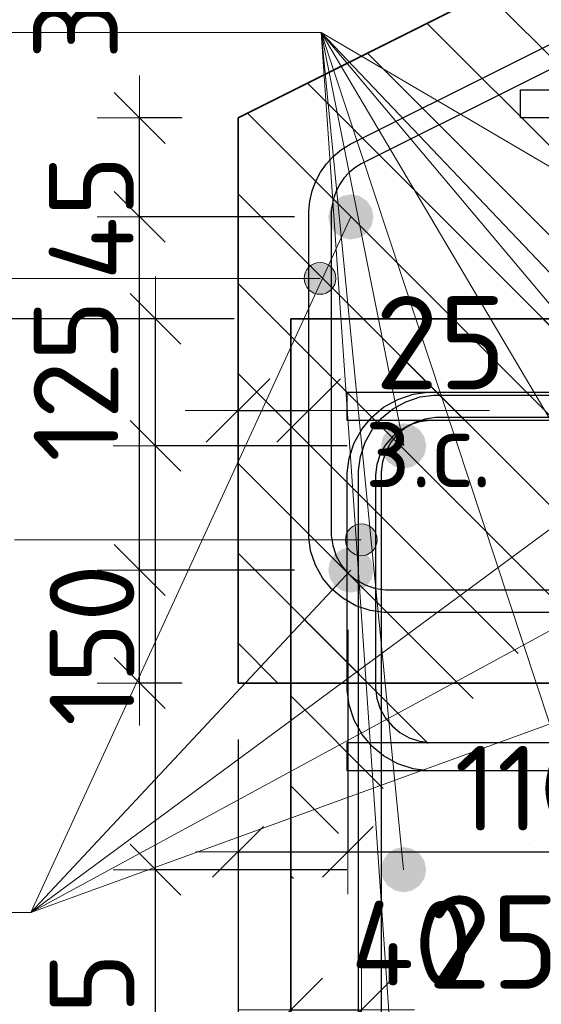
# Model space of a CAD drawing. Header units: metres. Extents: x -38 to 93, y -15 to 21.
# Tile 88 of 194: x 72.023 to 72.207, y 2.071 to 2.42. Entities that reach past the tile are written whole.
import ezdxf

# ---------------------------------------------------------------- set-up
doc = ezdxf.new("R2010")
doc.units = ezdxf.units.M
doc.header["$PDMODE"] = 65
for name, color, linetype, lineweight in [('XR$3$Арм. стержнями верхней зоны', 180, 'Continuous', 35), ('XR$3$Арм. стержнями нижней зоны', 180, 'Continuous', 35), ('XR$3$Арм.стержн. Арматура края', 96, 'Continuous', 35), ('XR$3$Арм.стержн. Хомут', 240, 'Continuous', 35), ('XR$3$Арм.стержн.горизонт. 1', 180, 'Continuous', 35), ('XR$3$Размерная линия (1)', 7, 'Continuous', 13), ('XR$3$Размерная линия_ общее', 7, 'Continuous', 13), ('XR$5$Арм. стержнями нижней зоны', 180, 'Continuous', 35), ('XR$5$Арм.стержн. Арматура края', 96, 'Continuous', 35), ('XR$5$Арм.стержн.горизонт. 1', 180, 'Continuous', 35), ('XR$5$Размерная линия (1)', 7, 'Continuous', 13), ('XR$5$Размерная линия_ общее', 7, 'Continuous', 13)]:
    doc.layers.add(name, color=color, linetype=linetype, lineweight=lineweight)
doc.styles.add('ISOCPEUR', font='txt')
doc.dimstyles.new('DIMSTYLE_10', dxfattribs={"dimtxt": 0.033, "dimasz": 0.0375, "dimexe": 0, "dimexo": 0, "dimgap": 0.0165, "dimtad": 2, "dimdec": 0, "dimlfac": 1000, "dimrnd": 1, "dimzin": 12, "dimdsep": 46, "dimtxsty": 'ISOCPEUR', "dimblk1": 'ALL_ML_STRICH', "dimblk2": 'ALL_ML_STRICH', "dimsah": 1, "dimcen": 0, "dimclrd": 7, "dimclre": 256, "dimclrt": 7, "dimadec": 0, "dimazin": 0, "dimtfac": 1, "dimtdec": 0, "dimtix": 1, "dimtmove": 2, "dimatfit": 3, "dimfxl": 0, "dimtvp": 1.2, "dimtzin": 0, "dimlwd": 0, "dimlwe": -3, "dimarcsym": 0})
doc.dimstyles.new('DIMSTYLE_18', dxfattribs={"dimtxt": 0.03, "dimasz": 0.03, "dimexe": 0, "dimexo": 0, "dimgap": 0.015, "dimtad": 2, "dimdec": 0, "dimlfac": 1000, "dimrnd": 5, "dimzin": 12, "dimdsep": 46, "dimtxsty": 'ISOCPEUR', "dimblk1": 'ALL_ML_STRICH', "dimblk2": 'ALL_ML_STRICH', "dimsah": 1, "dimcen": 0, "dimclrd": 7, "dimclre": 256, "dimclrt": 7, "dimadec": 0, "dimazin": 0, "dimtfac": 1, "dimtdec": 0, "dimtix": 1, "dimtmove": 2, "dimatfit": 3, "dimfxl": 0, "dimtvp": 1.2, "dimtzin": 0, "dimlwd": 0, "dimlwe": -3, "dimarcsym": 0})
doc.dimstyles.new('DIMSTYLE_19', dxfattribs={"dimtxt": 0.03, "dimasz": 0.03, "dimexe": 0, "dimexo": 0, "dimgap": 0.015, "dimtad": 2, "dimdec": 0, "dimlfac": 1000, "dimrnd": 5, "dimzin": 12, "dimdsep": 46, "dimtxsty": 'ISOCPEUR', "dimblk1": 'ALL_ML_STRICH', "dimblk2": 'ALL_ML_STRICH', "dimsah": 1, "dimcen": 0, "dimclrd": 7, "dimclre": 256, "dimclrt": 7, "dimadec": 0, "dimazin": 0, "dimtfac": 1, "dimtdec": 0, "dimtix": 1, "dimtmove": 2, "dimatfit": 3, "dimfxl": 0, "dimtzin": 0, "dimlwd": 0, "dimlwe": -3, "dimarcsym": 0})
doc.dimstyles.new('DIMSTYLE_26', dxfattribs={"dimtxt": 0.03, "dimasz": 0.03, "dimexe": 0, "dimexo": 0, "dimgap": 0.015, "dimtad": 0, "dimdec": 0, "dimlfac": 1000, "dimrnd": 5, "dimzin": 12, "dimdsep": 46, "dimtxsty": 'ISOCPEUR', "dimblk1": 'ALL_ML_STRICH', "dimblk2": 'ALL_ML_STRICH', "dimsah": 1, "dimcen": 0, "dimclrd": 7, "dimclre": 256, "dimclrt": 7, "dimadec": 0, "dimazin": 0, "dimtfac": 1, "dimtdec": 0, "dimtix": 1, "dimtmove": 2, "dimatfit": 3, "dimfxl": 0, "dimtvp": 1.2, "dimtzin": 0, "dimlwd": 0, "dimlwe": -3, "dimarcsym": 0})
pattern_1 = [(135, (0, 0), (-0.031819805, -0.031819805), [0.4, -0.05, 0, -0.05]), (135, (-0.01591, -0.01591), (-0.031819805, -0.031819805), [0.8, -0.1, 0.1, -0.1])]

# ---------------------------------------------------------------- blocks, each defined once
blk = doc.blocks.new('ALL_ML_STRICH')
at = {"color": 0, "linetype": 'ByBlock', "lineweight": -2}
for p, q in [((0, -0.5), (0, 0.5)), ((-0.3, -0.3), (0.3, 0.3)), ((-1, 0), (0.5, 0))]:
    blk.add_line(p, q, dxfattribs=at)
blk = doc.blocks.new('*D340')
at = {"layer": 'DEFPOINTS', "color": 7, "linetype": 'Continuous', "lineweight": 13, "transparency": 33554687}
for p in [(72.11861, 2.31411), (71.98386, 1.95411), (72.11861, 1.95411)]:
    blk.add_point(p, dxfattribs=at)
at = {"layer": 'XR$3$Размерная линия (1)', "color": 9, "linetype": 'Continuous', "lineweight": -2, "true_color": 0xc7c7c7, "transparency": 33554687}
for p, q in [((72.09861, 2.31411), (71.98386, 2.31411)), ((72.09861, 1.95411), (71.98386, 1.95411))]:
    blk.add_line(p, q, dxfattribs=at)
at = {"layer": 'XR$3$Размерная линия (1)', "color": 7, "linetype": 'Continuous', "lineweight": -2, "transparency": 33554687}
blk.add_line((71.98386, 1.95411), (71.98386, 2.31411), dxfattribs=at)
at = {"layer": 'XR$3$Размерная линия (1)', "color": 7, "linetype": 'Continuous', "lineweight": 13, "transparency": 33554687, "xscale": 0.03, "yscale": 0.03, "zscale": 0.03}
for p, rotation in [((71.98386, 2.31411), 90), ((71.98386, 1.95411), 270)]:
    blk.add_blockref('ALL_ML_STRICH', p, dxfattribs=dict(at, rotation=rotation))
at = {"layer": 'XR$3$Размерная линия (1)', "color": 7, "linetype": 'Continuous', "lineweight": 13, "transparency": 33554687, "insert": (71.96136, 2.13561), "char_height": 0.03, "width": 0.09, "attachment_point": 5, "rotation": 90, "style": 'ISOCPEUR'}
blk.add_mtext('\\A1;{360}', dxfattribs=at)
blk = doc.blocks.new('*D341')
at = {"layer": 'DEFPOINTS', "color": 7, "linetype": 'Continuous', "lineweight": 13, "transparency": 33554687}
for p in [(72.11868, 2.0695), (72.11868, 2.03451), (72.14368, 2.02951)]:
    blk.add_point(p, dxfattribs=at)
at = {"layer": 'XR$3$Размерная линия_ общее', "color": 253, "linetype": 'Continuous', "lineweight": -2, "true_color": 0xa0a0a0, "transparency": 33554687}
for p, q in [((72.11868, 2.05451), (72.11868, 2.0695)), ((72.14368, 2.04951), (72.14368, 2.0695))]:
    blk.add_line(p, q, dxfattribs=at)
at = {"layer": 'XR$3$Размерная линия_ общее', "color": 7, "linetype": 'Continuous', "lineweight": -2, "transparency": 33554687}
blk.add_line((72.11868, 2.0695), (72.14368, 2.0695), dxfattribs=at)
at = {"layer": 'XR$3$Размерная линия_ общее', "color": 7, "linetype": 'Continuous', "lineweight": 13, "transparency": 33554687, "xscale": 0.0375, "yscale": 0.0375, "zscale": 0.0375, "rotation": 180}
blk.add_blockref('ALL_ML_STRICH', (72.11868, 2.0695), dxfattribs=at)
at = {"layer": 'XR$3$Размерная линия_ общее', "color": 7, "linetype": 'Continuous', "lineweight": 13, "transparency": 33554687, "xscale": 0.0375, "yscale": 0.0375, "zscale": 0.0375}
blk.add_blockref('ALL_ML_STRICH', (72.14368, 2.0695), dxfattribs=at)
at = {"layer": 'XR$3$Размерная линия_ общее', "color": 7, "linetype": 'Continuous', "lineweight": 13, "transparency": 33554687, "insert": (72.19041, 2.0935), "char_height": 0.033, "width": 0.066, "attachment_point": 5, "style": 'ISOCPEUR'}
blk.add_mtext('\\A1;{25}', dxfattribs=at)
at = {"layer": 'XR$3$Размерная линия_ общее', "color": 7, "linetype": 'Continuous', "lineweight": 13, "transparency": 33554687, "insert": (72.16346, 2.06929), "char_height": 0.027, "width": 0.00135, "attachment_point": 1, "line_spacing_factor": 0.60241, "style": 'ISOCPEUR'}
blk.add_mtext('з.с.', dxfattribs=at)
blk = doc.blocks.new('*D374')
at = {"layer": 'DEFPOINTS', "color": 7, "linetype": 'Continuous', "lineweight": 13, "transparency": 33554687}
for p in [(72.15853, 2.11911), (72.07081, 1.99411), (72.15853, 1.99411)]:
    blk.add_point(p, dxfattribs=at)
at = {"layer": 'XR$3$Размерная линия (1)', "color": 9, "linetype": 'Continuous', "lineweight": -2, "true_color": 0xc7c7c7, "transparency": 33554687}
for p, q in [((72.13853, 2.11911), (72.07081, 2.11911)), ((72.13853, 1.99411), (72.07081, 1.99411))]:
    blk.add_line(p, q, dxfattribs=at)
at = {"layer": 'XR$3$Размерная линия (1)', "color": 7, "linetype": 'Continuous', "lineweight": -2, "transparency": 33554687}
blk.add_line((72.07081, 1.99411), (72.07081, 2.11911), dxfattribs=at)
at = {"layer": 'XR$3$Размерная линия (1)', "color": 7, "linetype": 'Continuous', "lineweight": 13, "transparency": 33554687, "xscale": 0.03, "yscale": 0.03, "zscale": 0.03}
for p, rotation in [((72.07081, 2.11911), 90), ((72.07081, 1.99411), 270)]:
    blk.add_blockref('ALL_ML_STRICH', p, dxfattribs=dict(at, rotation=rotation))
at = {"layer": 'XR$3$Размерная линия (1)', "color": 7, "linetype": 'Continuous', "lineweight": 13, "transparency": 33554687, "insert": (72.04831, 2.06111), "char_height": 0.03, "width": 0.09, "attachment_point": 5, "rotation": 90, "style": 'ISOCPEUR'}
blk.add_mtext('\\A1;{125}', dxfattribs=at)
blk = doc.blocks.new('*D375')
at = {"layer": 'DEFPOINTS', "color": 7, "linetype": 'Continuous', "lineweight": 13, "transparency": 33554687}
for p in [(72.15864, 2.26911), (72.07081, 2.11911), (72.15853, 2.11911)]:
    blk.add_point(p, dxfattribs=at)
at = {"layer": 'XR$3$Размерная линия (1)', "color": 9, "linetype": 'Continuous', "lineweight": -2, "true_color": 0xc7c7c7, "transparency": 33554687}
for p, q in [((72.13864, 2.26911), (72.07081, 2.26911)), ((72.13853, 2.11911), (72.07081, 2.11911))]:
    blk.add_line(p, q, dxfattribs=at)
at = {"layer": 'XR$3$Размерная линия (1)', "color": 7, "linetype": 'Continuous', "lineweight": -2, "transparency": 33554687}
blk.add_line((72.07081, 2.11911), (72.07081, 2.26911), dxfattribs=at)
at = {"layer": 'XR$3$Размерная линия (1)', "color": 7, "linetype": 'Continuous', "lineweight": 13, "transparency": 33554687, "xscale": 0.03, "yscale": 0.03, "zscale": 0.03}
for p, rotation in [((72.07081, 2.26911), 90), ((72.07081, 2.11911), 270)]:
    blk.add_blockref('ALL_ML_STRICH', p, dxfattribs=dict(at, rotation=rotation))
at = {"layer": 'XR$3$Размерная линия (1)', "color": 7, "linetype": 'Continuous', "lineweight": 13, "transparency": 33554687, "insert": (72.04831, 2.19861), "char_height": 0.03, "width": 0.09, "attachment_point": 5, "rotation": 90, "style": 'ISOCPEUR'}
blk.add_mtext('\\A1;{150}', dxfattribs=at)
blk = doc.blocks.new('*D376')
at = {"layer": 'DEFPOINTS', "color": 7, "linetype": 'Continuous', "lineweight": 13, "transparency": 33554687}
for p in [(72.11861, 2.31411), (72.07081, 2.26911), (72.15864, 2.26911)]:
    blk.add_point(p, dxfattribs=at)
at = {"layer": 'XR$3$Размерная линия (1)', "color": 9, "linetype": 'Continuous', "lineweight": -2, "true_color": 0xc7c7c7, "transparency": 33554687}
for p, q in [((72.09861, 2.31411), (72.07081, 2.31411)), ((72.13864, 2.26911), (72.07081, 2.26911))]:
    blk.add_line(p, q, dxfattribs=at)
at = {"layer": 'XR$3$Размерная линия (1)', "color": 7, "linetype": 'Continuous', "lineweight": -2, "transparency": 33554687}
blk.add_line((72.07081, 2.26911), (72.07081, 2.31411), dxfattribs=at)
at = {"layer": 'XR$3$Размерная линия (1)', "color": 7, "linetype": 'Continuous', "lineweight": 13, "transparency": 33554687, "xscale": 0.03, "yscale": 0.03, "zscale": 0.03}
for p, rotation in [((72.07081, 2.31411), 90), ((72.07081, 2.26911), 270)]:
    blk.add_blockref('ALL_ML_STRICH', p, dxfattribs=dict(at, rotation=rotation))
at = {"layer": 'XR$3$Размерная линия (1)', "color": 7, "linetype": 'Continuous', "lineweight": 13, "transparency": 33554687, "insert": (72.04807, 2.34984), "char_height": 0.03, "width": 0.06, "attachment_point": 5, "rotation": 90, "style": 'ISOCPEUR'}
blk.add_mtext('\\A1;{45}', dxfattribs=at)
blk = doc.blocks.new('*D636')
at = {"layer": 'DEFPOINTS', "color": 7, "linetype": 'Continuous', "lineweight": 13, "transparency": 33554687}
for p in [(72.13889, 2.22405), (72.10003, 2.18518), (72.10003, 2.12543)]:
    blk.add_point(p, dxfattribs=at)
at = {"layer": 'XR$5$Размерная линия (1)', "color": 9, "linetype": 'Continuous', "lineweight": -2, "true_color": 0xc7c7c7, "transparency": 33554687}
for p, q in [((72.13889, 2.20405), (72.13889, 2.12543)), ((72.10003, 2.16518), (72.10003, 2.12543))]:
    blk.add_line(p, q, dxfattribs=at)
at = {"layer": 'XR$5$Размерная линия (1)', "color": 7, "linetype": 'Continuous', "lineweight": -2, "transparency": 33554687}
blk.add_line((72.10003, 2.12543), (72.13889, 2.12543), dxfattribs=at)
at = {"layer": 'XR$5$Размерная линия (1)', "color": 7, "linetype": 'Continuous', "lineweight": 13, "transparency": 33554687, "xscale": 0.03, "yscale": 0.03, "zscale": 0.03, "rotation": 180}
blk.add_blockref('ALL_ML_STRICH', (72.10003, 2.12543), dxfattribs=at)
at = {"layer": 'XR$5$Размерная линия (1)', "color": 7, "linetype": 'Continuous', "lineweight": 13, "transparency": 33554687, "xscale": 0.03, "yscale": 0.03, "zscale": 0.03}
blk.add_blockref('ALL_ML_STRICH', (72.13889, 2.12543), dxfattribs=at)
at = {"layer": 'XR$5$Размерная линия (1)', "color": 7, "linetype": 'Continuous', "lineweight": 13, "transparency": 33554687, "insert": (72.16136, 2.09311), "char_height": 0.03, "width": 0.06, "attachment_point": 5, "style": 'ISOCPEUR'}
blk.add_mtext('\\A1;{40}', dxfattribs=at)
blk = doc.blocks.new('*D637')
at = {"layer": 'DEFPOINTS', "color": 7, "linetype": 'Continuous', "lineweight": 13, "transparency": 33554687}
for p in [(72.13889, 2.22405), (72.24995, 2.22518), (72.13889, 2.12543)]:
    blk.add_point(p, dxfattribs=at)
at = {"layer": 'XR$5$Размерная линия (1)', "color": 9, "linetype": 'Continuous', "lineweight": -2, "true_color": 0xc7c7c7, "transparency": 33554687}
for p, q in [((72.13889, 2.20405), (72.13889, 2.12543)), ((72.24995, 2.20518), (72.24995, 2.12543))]:
    blk.add_line(p, q, dxfattribs=at)
at = {"layer": 'XR$5$Размерная линия (1)', "color": 7, "linetype": 'Continuous', "lineweight": -2, "transparency": 33554687}
blk.add_line((72.13889, 2.12543), (72.24995, 2.12543), dxfattribs=at)
at = {"layer": 'XR$5$Размерная линия (1)', "color": 7, "linetype": 'Continuous', "lineweight": 13, "transparency": 33554687, "xscale": 0.03, "yscale": 0.03, "zscale": 0.03, "rotation": 180}
blk.add_blockref('ALL_ML_STRICH', (72.13889, 2.12543), dxfattribs=at)
at = {"layer": 'XR$5$Размерная линия (1)', "color": 7, "linetype": 'Continuous', "lineweight": 13, "transparency": 33554687, "xscale": 0.03, "yscale": 0.03, "zscale": 0.03}
blk.add_blockref('ALL_ML_STRICH', (72.24995, 2.12543), dxfattribs=at)
at = {"layer": 'XR$5$Размерная линия (1)', "color": 7, "linetype": 'Continuous', "lineweight": 13, "transparency": 33554687, "insert": (72.20192, 2.14793), "char_height": 0.03, "width": 0.09, "attachment_point": 5, "style": 'ISOCPEUR'}
blk.add_mtext('\\A1;{110}', dxfattribs=at)
blk = doc.blocks.new('*D703')
at = {"layer": 'DEFPOINTS', "color": 7, "linetype": 'Continuous', "lineweight": 13, "transparency": 33554687}
for p in [(72.13995, 2.22518), (72.06519, 2.18518), (72.10003, 2.18518)]:
    blk.add_point(p, dxfattribs=at)
at = {"layer": 'XR$5$Размерная линия (1)', "color": 9, "linetype": 'Continuous', "lineweight": -2, "true_color": 0xc7c7c7, "transparency": 33554687}
for p, q in [((72.11995, 2.22518), (72.06519, 2.22518)), ((72.08003, 2.18518), (72.06519, 2.18518))]:
    blk.add_line(p, q, dxfattribs=at)
at = {"layer": 'XR$5$Размерная линия (1)', "color": 7, "linetype": 'Continuous', "lineweight": -2, "transparency": 33554687}
blk.add_line((72.06519, 2.18518), (72.06519, 2.22518), dxfattribs=at)
at = {"layer": 'XR$5$Размерная линия (1)', "color": 7, "linetype": 'Continuous', "lineweight": 13, "transparency": 33554687, "xscale": 0.03, "yscale": 0.03, "zscale": 0.03}
for p, rotation in [((72.06519, 2.22518), 90), ((72.06519, 2.18518), 270)]:
    blk.add_blockref('ALL_ML_STRICH', p, dxfattribs=dict(at, rotation=rotation))
at = {"layer": 'XR$5$Размерная линия (1)', "color": 7, "linetype": 'Continuous', "lineweight": 13, "transparency": 33554687, "insert": (71.99506, 2.24163), "char_height": 0.03, "width": 0.06, "attachment_point": 5, "rotation": 90, "style": 'ISOCPEUR'}
blk.add_mtext('\\A1;{40}', dxfattribs=at)
blk = doc.blocks.new('*D704')
at = {"layer": 'DEFPOINTS', "color": 7, "linetype": 'Continuous', "lineweight": 13, "transparency": 33554687}
for p in [(72.13995, 2.35018), (72.06519, 2.22518), (72.13995, 2.22518)]:
    blk.add_point(p, dxfattribs=at)
at = {"layer": 'XR$5$Размерная линия (1)', "color": 9, "linetype": 'Continuous', "lineweight": -2, "true_color": 0xc7c7c7, "transparency": 33554687}
for p, q in [((72.11995, 2.35018), (72.06519, 2.35018)), ((72.11995, 2.22518), (72.06519, 2.22518))]:
    blk.add_line(p, q, dxfattribs=at)
at = {"layer": 'XR$5$Размерная линия (1)', "color": 7, "linetype": 'Continuous', "lineweight": -2, "transparency": 33554687}
blk.add_line((72.06519, 2.22518), (72.06519, 2.35018), dxfattribs=at)
at = {"layer": 'XR$5$Размерная линия (1)', "color": 7, "linetype": 'Continuous', "lineweight": 13, "transparency": 33554687, "xscale": 0.03, "yscale": 0.03, "zscale": 0.03}
for p, rotation in [((72.06519, 2.35018), 90), ((72.06519, 2.22518), 270)]:
    blk.add_blockref('ALL_ML_STRICH', p, dxfattribs=dict(at, rotation=rotation))
at = {"layer": 'XR$5$Размерная линия (1)', "color": 7, "linetype": 'Continuous', "lineweight": 13, "transparency": 33554687, "insert": (72.04269, 2.29218), "char_height": 0.03, "width": 0.09, "attachment_point": 5, "rotation": 90, "style": 'ISOCPEUR'}
blk.add_mtext('\\A1;{125}', dxfattribs=at)
blk = doc.blocks.new('*D705')
at = {"layer": 'DEFPOINTS', "color": 7, "linetype": 'Continuous', "lineweight": 13, "transparency": 33554687}
for p in [(72.10003, 2.38518), (72.06519, 2.35018), (72.13995, 2.35018)]:
    blk.add_point(p, dxfattribs=at)
at = {"layer": 'XR$5$Размерная линия (1)', "color": 9, "linetype": 'Continuous', "lineweight": -2, "true_color": 0xc7c7c7, "transparency": 33554687}
for p, q in [((72.08003, 2.38518), (72.06519, 2.38518)), ((72.11995, 2.35018), (72.06519, 2.35018))]:
    blk.add_line(p, q, dxfattribs=at)
at = {"layer": 'XR$5$Размерная линия (1)', "color": 7, "linetype": 'Continuous', "lineweight": -2, "transparency": 33554687}
blk.add_line((72.06519, 2.35018), (72.06519, 2.38518), dxfattribs=at)
at = {"layer": 'XR$5$Размерная линия (1)', "color": 7, "linetype": 'Continuous', "lineweight": 13, "transparency": 33554687, "xscale": 0.03, "yscale": 0.03, "zscale": 0.03}
for p, rotation in [((72.06519, 2.38518), 90), ((72.06519, 2.35018), 270)]:
    blk.add_blockref('ALL_ML_STRICH', p, dxfattribs=dict(at, rotation=rotation))
at = {"layer": 'XR$5$Размерная линия (1)', "color": 7, "linetype": 'Continuous', "lineweight": 13, "transparency": 33554687, "insert": (72.04254, 2.42731), "char_height": 0.03, "width": 0.06, "attachment_point": 5, "rotation": 90, "style": 'ISOCPEUR'}
blk.add_mtext('\\A1;{35}', dxfattribs=at)
blk = doc.blocks.new('*D706')
at = {"layer": 'DEFPOINTS', "color": 7, "linetype": 'Continuous', "lineweight": 13, "transparency": 33554687}
for p in [(72.10003, 2.18518), (72.40003, 2.18518), (72.10003, 2.05043)]:
    blk.add_point(p, dxfattribs=at)
at = {"layer": 'XR$5$Размерная линия (1)', "color": 9, "linetype": 'Continuous', "lineweight": -2, "true_color": 0xc7c7c7, "transparency": 33554687}
for p, q in [((72.10003, 2.16518), (72.10003, 2.05043)), ((72.40003, 2.16518), (72.40003, 2.05043))]:
    blk.add_line(p, q, dxfattribs=at)
at = {"layer": 'XR$5$Размерная линия (1)', "color": 7, "linetype": 'Continuous', "lineweight": -2, "transparency": 33554687}
blk.add_line((72.10003, 2.05043), (72.40003, 2.05043), dxfattribs=at)
at = {"layer": 'XR$5$Размерная линия (1)', "color": 7, "linetype": 'Continuous', "lineweight": 13, "transparency": 33554687, "xscale": 0.03, "yscale": 0.03, "zscale": 0.03, "rotation": 180}
blk.add_blockref('ALL_ML_STRICH', (72.10003, 2.05043), dxfattribs=at)
at = {"layer": 'XR$5$Размерная линия (1)', "color": 7, "linetype": 'Continuous', "lineweight": 13, "transparency": 33554687, "xscale": 0.03, "yscale": 0.03, "zscale": 0.03}
blk.add_blockref('ALL_ML_STRICH', (72.40003, 2.05043), dxfattribs=at)
at = {"layer": 'XR$5$Размерная линия (1)', "color": 7, "linetype": 'Continuous', "lineweight": 13, "transparency": 33554687, "insert": (72.25128, 2.07293), "char_height": 0.03, "width": 0.075, "attachment_point": 5, "style": 'ISOCPEUR'}
blk.add_mtext('\\W0.83;\\A1;{300}', dxfattribs=at)
blk = doc.blocks.new('*D720')
at = {"layer": 'DEFPOINTS', "color": 7, "linetype": 'Continuous', "lineweight": 13, "transparency": 33554687}
for p in [(72.10003, 2.28165), (72.10003, 2.24666), (72.12503, 2.24166)]:
    blk.add_point(p, dxfattribs=at)
at = {"layer": 'XR$5$Размерная линия_ общее', "color": 253, "linetype": 'Continuous', "lineweight": -2, "true_color": 0xa0a0a0, "transparency": 33554687}
for p, q in [((72.10003, 2.26666), (72.10003, 2.28165)), ((72.12503, 2.26166), (72.12503, 2.28165))]:
    blk.add_line(p, q, dxfattribs=at)
at = {"layer": 'XR$5$Размерная линия_ общее', "color": 7, "linetype": 'Continuous', "lineweight": -2, "transparency": 33554687}
blk.add_line((72.10003, 2.28165), (72.12503, 2.28165), dxfattribs=at)
at = {"layer": 'XR$5$Размерная линия_ общее', "color": 7, "linetype": 'Continuous', "lineweight": 13, "transparency": 33554687, "xscale": 0.0375, "yscale": 0.0375, "zscale": 0.0375, "rotation": 180}
blk.add_blockref('ALL_ML_STRICH', (72.10003, 2.28165), dxfattribs=at)
at = {"layer": 'XR$5$Размерная линия_ общее', "color": 7, "linetype": 'Continuous', "lineweight": 13, "transparency": 33554687, "xscale": 0.0375, "yscale": 0.0375, "zscale": 0.0375}
blk.add_blockref('ALL_ML_STRICH', (72.12503, 2.28165), dxfattribs=at)
at = {"layer": 'XR$5$Размерная линия_ общее', "color": 7, "linetype": 'Continuous', "lineweight": 13, "transparency": 33554687, "insert": (72.17175, 2.30565), "char_height": 0.033, "width": 0.066, "attachment_point": 5, "style": 'ISOCPEUR'}
blk.add_mtext('\\A1;{25}', dxfattribs=at)
at = {"layer": 'XR$5$Размерная линия_ общее', "color": 7, "linetype": 'Continuous', "lineweight": 13, "transparency": 33554687, "insert": (72.1448, 2.28144), "char_height": 0.027, "width": 0.00135, "attachment_point": 1, "line_spacing_factor": 0.60241, "style": 'ISOCPEUR'}
blk.add_mtext('з.с.', dxfattribs=at)

msp = doc.modelspace()

# ---------------------------------------------------------------- hatches: boundary and pattern name
at = {"linetype": 'Continuous', "lineweight": 13, "transparency": 33554687}
h = msp.add_hatch(dxfattribs=at)
h.set_pattern_fill('__________540', scale=0.015, style=0, pattern_type=2)
h.set_pattern_definition(pattern_1)
h.paths.add_polyline_path([(72.40003, 2.54518), (72.18003, 2.54518), (72.18003, 2.42518), (72.10003, 2.38518), (72.10003, 2.18518), (72.40003, 2.18518)], flags=0)
h = msp.add_hatch(dxfattribs=at)
h.set_pattern_fill('__________540', scale=0.015, style=0, pattern_type=2)
h.set_pattern_definition(pattern_1)
h.paths.add_polyline_path([(72.11868, 2.31411), (72.11868, 2.11411), (72.59928, 2.11411), (72.59928, 2.31411)], flags=0)
h = msp.add_hatch(dxfattribs=at)
h.set_pattern_fill('__________540', scale=0.015, style=0, pattern_type=2)
h.set_pattern_definition(pattern_1)
h.paths.add_polyline_path([(72.41868, 2.11411), (72.11868, 2.11411), (72.11868, 1.95411), (72.41868, 1.95411)], flags=0)
at = {"layer": 'XR$3$Арм.стержн. Арматура края', "linetype": 'Continuous', "lineweight": 13, "transparency": 33554687}
for points in [[(72.14083, 2.24072), (72.14365, 2.23026), (72.14365, 2.24151)], [(72.14083, 2.24072), (72.14365, 2.23026), (72.14365, 2.24151)], [(72.14365, 2.24151), (72.14365, 2.23026), (72.14646, 2.23105)], [(72.14365, 2.24151), (72.14646, 2.23105), (72.14646, 2.24072)], [(72.14365, 2.24151), (72.14365, 2.23026), (72.14646, 2.23105)], [(72.14365, 2.24151), (72.14646, 2.23105), (72.14646, 2.24072)], [(72.13881, 2.23307), (72.13881, 2.2387), (72.13802, 2.23588)], [(72.13881, 2.23307), (72.13881, 2.2387), (72.13802, 2.23588)], [(72.13881, 2.2387), (72.14083, 2.23105), (72.14083, 2.24072)], [(72.13881, 2.2387), (72.14083, 2.23105), (72.14083, 2.24072)], [(72.13881, 2.2387), (72.13881, 2.23307), (72.14083, 2.23105)], [(72.13881, 2.2387), (72.13881, 2.23307), (72.14083, 2.23105)], [(72.14083, 2.24072), (72.14083, 2.23105), (72.14365, 2.23026)], [(72.14083, 2.24072), (72.14083, 2.23105), (72.14365, 2.23026)], [(72.14646, 2.24072), (72.14646, 2.23105), (72.14848, 2.23307)], [(72.14646, 2.24072), (72.14848, 2.23307), (72.14848, 2.2387)], [(72.14646, 2.24072), (72.14646, 2.23105), (72.14848, 2.23307)], [(72.14646, 2.24072), (72.14848, 2.23307), (72.14848, 2.2387)], [(72.14848, 2.2387), (72.14848, 2.23307), (72.14927, 2.23588)], [(72.14848, 2.2387), (72.14848, 2.23307), (72.14927, 2.23588)]]:
    msp.add_hatch(color=7, dxfattribs=at).paths.add_polyline_path(points)
at = {"layer": 'XR$3$Арм.стержн.горизонт. 1', "linetype": 'Continuous', "lineweight": 50, "transparency": 33554687}
for points in [[(72.16664, 2.26911), (72.16604, 2.27217), (72.1643, 2.27477), (72.16171, 2.2765), (72.15864, 2.27711), (72.15558, 2.2765), (72.15299, 2.27477), (72.15125, 2.27217), (72.15064, 2.26911), (72.15125, 2.26605), (72.15299, 2.26345), (72.15558, 2.26172), (72.15864, 2.26111), (72.16171, 2.26172), (72.1643, 2.26345), (72.16604, 2.26605)], [(72.16661, 2.11911), (72.166, 2.12217), (72.16426, 2.12477), (72.16167, 2.1265), (72.15861, 2.12711), (72.15555, 2.1265), (72.15295, 2.12477), (72.15122, 2.12217), (72.15061, 2.11911), (72.15122, 2.11605), (72.15295, 2.11345), (72.15555, 2.11172), (72.15861, 2.11111), (72.16167, 2.11172), (72.16426, 2.11345), (72.166, 2.11605)]]:
    msp.add_hatch(color=7, dxfattribs=at).paths.add_polyline_path(points)
at = {"layer": 'XR$5$Арм.стержн. Арматура края', "linetype": 'Continuous', "lineweight": 13, "transparency": 33554687}
for points in [[(72.12419, 2.3312), (72.12621, 2.32355), (72.12621, 2.33322)], [(72.12621, 2.33322), (72.12903, 2.32276), (72.12903, 2.33401)], [(72.12621, 2.33322), (72.12621, 2.32355), (72.12903, 2.32276)], [(72.12903, 2.33401), (72.12903, 2.32276), (72.13184, 2.32355)], [(72.12903, 2.33401), (72.13184, 2.32355), (72.13184, 2.33322)], [(72.13184, 2.33322), (72.13184, 2.32355), (72.13386, 2.32557)], [(72.13184, 2.33322), (72.13386, 2.32557), (72.13386, 2.3312)], [(72.12419, 2.32557), (72.12419, 2.3312), (72.1234, 2.32839)], [(72.12419, 2.3312), (72.12419, 2.32557), (72.12621, 2.32355)], [(72.13386, 2.3312), (72.13386, 2.32557), (72.13465, 2.32839)]]:
    msp.add_hatch(color=7, dxfattribs=at).paths.add_polyline_path(points)
at = {"layer": 'XR$5$Арм.стержн.горизонт. 1', "linetype": 'Continuous', "lineweight": 50, "transparency": 33554687}
for points in [[(72.14795, 2.35018), (72.14734, 2.35325), (72.14561, 2.35584), (72.14301, 2.35758), (72.13995, 2.35818), (72.13689, 2.35758), (72.13429, 2.35584), (72.13256, 2.35325), (72.13195, 2.35018), (72.13256, 2.34712), (72.13429, 2.34453), (72.13689, 2.34279), (72.13995, 2.34218), (72.14301, 2.34279), (72.14561, 2.34453), (72.14734, 2.34712)], [(72.14795, 2.22518), (72.14734, 2.22825), (72.14561, 2.23084), (72.14301, 2.23258), (72.13995, 2.23318), (72.13689, 2.23258), (72.13429, 2.23084), (72.13256, 2.22825), (72.13195, 2.22518), (72.13256, 2.22212), (72.13429, 2.21953), (72.13689, 2.21779), (72.13995, 2.21718), (72.14301, 2.21779), (72.14561, 2.21953), (72.14734, 2.22212)]]:
    msp.add_hatch(color=7, dxfattribs=at).paths.add_polyline_path(points)

# ---------------------------------------------------------------- linework, layer by layer
at = {"color": 7, "linetype": 'Continuous', "lineweight": 35, "transparency": 33554687}
for p, q in [((72.18003, 2.42518), (72.10003, 2.38518)), ((72.10003, 2.38518), (72.10003, 2.18518)), ((72.11868, 2.31411), (72.11868, 2.11411)), ((72.59928, 2.31411), (72.11868, 2.31411)), ((72.10003, 2.18518), (72.40003, 2.18518)), ((72.11868, 2.11411), (72.11868, 1.95411))]:
    msp.add_line(p, q, dxfattribs=at)
at = {"color": 7, "linetype": 'Continuous', "lineweight": 13, "transparency": 33554687}
msp.add_line((72.12503, 2.28165), (72.18903, 2.28165), dxfattribs=at)
at = {"layer": 'XR$3$Арм. стержнями верхней зоны', "color": 4, "linetype": 'Continuous', "lineweight": 25, "transparency": 33554687}
msp.add_lwpolyline([(72.13865, 2.28811), (72.60428, 2.28811), (72.60428, 2.27811), (72.13865, 2.27811), (72.13865, 2.28811)], dxfattribs=at)
at = {"layer": 'XR$3$Арм. стержнями нижней зоны', "color": 4, "linetype": 'Continuous', "lineweight": 25, "transparency": 33554687}
msp.add_lwpolyline([(72.13866, 2.16411), (72.60428, 2.16411), (72.60428, 2.15411), (72.13866, 2.15411), (72.13866, 2.16411)], dxfattribs=at)
at = {"layer": 'XR$3$Арм.стержн. Арматура края', "color": 7, "linetype": 'Continuous', "lineweight": 13, "transparency": 33554687}
for p, q in [((72.14365, 2.24151), (72.14365, 2.24151)), ((72.14365, 2.24151), (72.14365, 2.24151)), ((72.02085, 2.23588), (72.14365, 2.23588)), ((72.02085, 2.23588), (72.14365, 2.23588)), ((72.13802, 2.23588), (72.13802, 2.23588)), ((72.13802, 2.23588), (72.13802, 2.23588)), ((72.14927, 2.23588), (72.14927, 2.23588)), ((72.14927, 2.23588), (72.14927, 2.23588)), ((72.14365, 2.23026), (72.14365, 2.23026)), ((72.14365, 2.23026), (72.14365, 2.23026))]:
    msp.add_line(p, q, dxfattribs=at)
at = {"layer": 'XR$3$Арм.стержн. Арматура края', "color": 4, "linetype": 'Continuous', "lineweight": 25, "transparency": 33554687}
for points in [[(72.60428, 2.15411), (72.16721, 2.15411), (72.16199, 2.15484), (72.15656, 2.15663), (72.15155, 2.15944), (72.14742, 2.16288), (72.14397, 2.16701), (72.14116, 2.17202), (72.13937, 2.17746), (72.13865, 2.18268), (72.13865, 2.25955), (72.13937, 2.26476), (72.14116, 2.2702), (72.14397, 2.27521), (72.14742, 2.27934), (72.15155, 2.28279), (72.15656, 2.28559), (72.16199, 2.28739), (72.16721, 2.28811), (72.60428, 2.28811)], [(72.60428, 2.15411), (72.16721, 2.15411), (72.16199, 2.15484), (72.15656, 2.15663), (72.15155, 2.15944), (72.14742, 2.16288), (72.14397, 2.16701), (72.14116, 2.17202), (72.13937, 2.17746), (72.13865, 2.18268), (72.13865, 2.25955), (72.13937, 2.26476), (72.14116, 2.2702), (72.14397, 2.27521), (72.14742, 2.27934), (72.15155, 2.28279), (72.15656, 2.28559), (72.16199, 2.28739), (72.16721, 2.28811), (72.60428, 2.28811)], [(72.60428, 2.27811), (72.1679, 2.27811), (72.16427, 2.27761), (72.1606, 2.2764), (72.15724, 2.27452), (72.15452, 2.27224), (72.15224, 2.26951), (72.15036, 2.26616), (72.14915, 2.26249), (72.14865, 2.25885), (72.14865, 2.18337), (72.14915, 2.17973), (72.15036, 2.17607), (72.15224, 2.17271), (72.15452, 2.16998), (72.15724, 2.16771), (72.1606, 2.16583), (72.16427, 2.16462), (72.1679, 2.16411), (72.60428, 2.16411)], [(72.60428, 2.27811), (72.1679, 2.27811), (72.16427, 2.27761), (72.1606, 2.2764), (72.15724, 2.27452), (72.15452, 2.27224), (72.15224, 2.26951), (72.15036, 2.26616), (72.14915, 2.26249), (72.14865, 2.25885), (72.14865, 2.18337), (72.14915, 2.17973), (72.15036, 2.17607), (72.15224, 2.17271), (72.15452, 2.16998), (72.15724, 2.16771), (72.1606, 2.16583), (72.16427, 2.16462), (72.1679, 2.16411), (72.60428, 2.16411)]]:
    msp.add_lwpolyline(points, dxfattribs=at)
at = {"layer": 'XR$3$Арм.стержн. Арматура края', "color": 7, "linetype": 'Continuous', "lineweight": 13, "transparency": 33554687}
msp.add_circle((72.14365, 2.23588), 0.00563, dxfattribs=at)
msp.add_circle((72.14365, 2.23588), 0.00563, dxfattribs=at)
at = {"layer": 'XR$3$Арм.стержн. Хомут', "color": 40, "linetype": 'Continuous', "lineweight": 25, "transparency": 33554687}
for points in [[(72.14264, 2.00479), (72.14264, 2.26043), (72.14332, 2.26531), (72.145, 2.27039), (72.14762, 2.27507), (72.15083, 2.27892), (72.15469, 2.28214), (72.15936, 2.28476), (72.16444, 2.28643), (72.16932, 2.28711), (72.36801, 2.28711), (72.37289, 2.28643), (72.37797, 2.28476), (72.38264, 2.28214), (72.38649, 2.27892), (72.38971, 2.27507), (72.39233, 2.27039), (72.394, 2.26531), (72.39468, 2.26043), (72.39468, 2.00479)], [(72.14264, 2.00479), (72.14264, 2.26043), (72.14332, 2.26531), (72.145, 2.27039), (72.14762, 2.27507), (72.15083, 2.27892), (72.15469, 2.28214), (72.15936, 2.28476), (72.16444, 2.28643), (72.16932, 2.28711), (72.36801, 2.28711), (72.37289, 2.28643), (72.37797, 2.28476), (72.38264, 2.28214), (72.38649, 2.27892), (72.38971, 2.27507), (72.39233, 2.27039), (72.394, 2.26531), (72.39468, 2.26043), (72.39468, 2.00479)], [(72.38668, 2.00534), (72.38668, 2.25988), (72.38618, 2.2635), (72.38497, 2.26716), (72.38309, 2.27051), (72.38081, 2.27324), (72.37808, 2.27552), (72.37473, 2.2774), (72.37107, 2.27861), (72.36745, 2.27911), (72.16988, 2.27911), (72.16626, 2.27861), (72.1626, 2.2774), (72.15924, 2.27552), (72.15651, 2.27324), (72.15423, 2.27051), (72.15236, 2.26716), (72.15115, 2.2635), (72.15064, 2.25988), (72.15064, 2.00534)], [(72.38668, 2.00534), (72.38668, 2.25988), (72.38618, 2.2635), (72.38497, 2.26716), (72.38309, 2.27051), (72.38081, 2.27324), (72.37808, 2.27552), (72.37473, 2.2774), (72.37107, 2.27861), (72.36745, 2.27911), (72.16988, 2.27911), (72.16626, 2.27861), (72.1626, 2.2774), (72.15924, 2.27552), (72.15651, 2.27324), (72.15423, 2.27051), (72.15236, 2.26716), (72.15115, 2.2635), (72.15064, 2.25988), (72.15064, 2.00534)]]:
    msp.add_lwpolyline(points, dxfattribs=at)
at = {"layer": 'XR$3$Арм.стержн.горизонт. 1', "color": 7, "linetype": 'Continuous', "lineweight": 13, "transparency": 33554687}
for p, q in [((71.84342, 2.4154), (72.12942, 2.4154)), ((72.12942, 2.4154), (72.26861, 1.99411)), ((72.12942, 2.4154), (72.15864, 2.26911)), ((72.12942, 2.4154), (72.37865, 2.26911)), ((72.12942, 2.4154), (72.15861, 2.11911)), ((72.12942, 2.4154), (72.37868, 1.99411)), ((72.12942, 2.4154), (72.37868, 2.11911)), ((72.12942, 2.4154), (72.15861, 1.99411)), ((72.12942, 2.4154), (72.26857, 2.26911))]:
    msp.add_line(p, q, dxfattribs=at)
at = {"layer": 'XR$5$Арм. стержнями нижней зоны', "color": 4, "linetype": 'Continuous', "lineweight": 25, "transparency": 33554687}
msp.add_lwpolyline([(72.20003, 2.39518), (72.72093, 2.39518), (72.72093, 2.38518), (72.20003, 2.38518), (72.20003, 2.39518)], dxfattribs=at)
at = {"layer": 'XR$5$Арм.стержн. Арматура края', "color": 7, "linetype": 'Continuous', "lineweight": 13, "transparency": 33554687}
for p, q in [((72.12903, 2.33401), (72.12903, 2.33401)), ((72.01278, 2.32839), (72.12903, 2.32839)), ((72.1234, 2.32839), (72.1234, 2.32839)), ((72.13465, 2.32839), (72.13465, 2.32839)), ((72.12903, 2.32276), (72.12903, 2.32276))]:
    msp.add_line(p, q, dxfattribs=at)
at = {"layer": 'XR$5$Арм.стержн. Арматура края', "color": 40, "linetype": 'Continuous', "lineweight": 25, "transparency": 33554687}
for points in [[(72.34835, 2.21018), (72.1517, 2.21018), (72.14682, 2.21086), (72.14174, 2.21254), (72.13707, 2.21516), (72.13322, 2.21837), (72.13, 2.22222), (72.12738, 2.2269), (72.1257, 2.23198), (72.12503, 2.23686), (72.12503, 2.35223), (72.12538, 2.35574), (72.12621, 2.35936), (72.12751, 2.36284), (72.1292, 2.36602), (72.13129, 2.36895), (72.13382, 2.37168), (72.13669, 2.37404), (72.13968, 2.37592), (72.4222, 2.51705)], [(72.42562, 2.50981), (72.14361, 2.36894), (72.14138, 2.36754), (72.13932, 2.36584), (72.13751, 2.36389), (72.13602, 2.3618), (72.13482, 2.35954), (72.13388, 2.35705), (72.13329, 2.35445), (72.13303, 2.35183), (72.13303, 2.23742), (72.13353, 2.2338), (72.13474, 2.23014), (72.13661, 2.22678), (72.13889, 2.22405), (72.14162, 2.22177), (72.14498, 2.21989), (72.14864, 2.21869), (72.15226, 2.21818), (72.34779, 2.21818)]]:
    msp.add_lwpolyline(points, dxfattribs=at)
at = {"layer": 'XR$5$Арм.стержн. Арматура края', "color": 7, "linetype": 'Continuous', "lineweight": 13, "transparency": 33554687}
msp.add_circle((72.12903, 2.32839), 0.00563, dxfattribs=at)
at = {"layer": 'XR$5$Арм.стержн.горизонт. 1', "color": 7, "linetype": 'Continuous', "lineweight": 13, "transparency": 33554687}
for p, q in [((72.02674, 2.10395), (72.36003, 2.35018)), ((72.02674, 2.10395), (72.13995, 2.35018)), ((72.02674, 2.10395), (72.36003, 2.22518)), ((72.02674, 2.10395), (72.24995, 2.22518)), ((72.02674, 2.10395), (72.13995, 2.22518)), ((71.80074, 2.10395), (72.02674, 2.10395))]:
    msp.add_line(p, q, dxfattribs=at)

# ---------------------------------------------------------------- dimensions: what is measured, and where the dimension line sits
at = {"layer": 'XR$3$Размерная линия (1)', "color": 7, "linetype": 'Continuous', "lineweight": 13, "transparency": 33554687}
for base, p1, p2, dimstyle, picture, middle in [((72.07081, 2.31411), (72.13864, 2.26911), (72.09861, 2.31411), 'DIMSTYLE_18', '*D376', (72.04807, 2.34984)), ((71.98386, 2.31411), (72.09861, 1.95411), (72.09861, 2.31411), 'DIMSTYLE_19', '*D340', (71.96136, 2.13561)), ((72.07081, 2.26911), (72.13853, 2.11911), (72.13864, 2.26911), 'DIMSTYLE_19', '*D375', (72.04831, 2.19861)), ((72.07081, 2.11911), (72.13853, 1.99411), (72.13853, 2.11911), 'DIMSTYLE_19', '*D374', (72.04831, 2.06111))]:
    dim = msp.add_linear_dim(base=base, p1=p1, p2=p2, angle=90, dimstyle=dimstyle, override={"dimpost": '<>', "dimclrd": 7, "dimclre": 9, "dimclrt": 7, "dimlwd": 0, "dimlwe": 65533}, dxfattribs=at)
    dim.commit()
    dim.dimension.update_dxf_attribs({"geometry": picture, "text_midpoint": middle, "dimtype": 160})
at = {"layer": 'XR$3$Размерная линия_ общее', "color": 7, "linetype": 'Continuous', "lineweight": 13, "transparency": 33554687}
dim = msp.add_linear_dim(base=(72.14368, 2.0695), p1=(72.11868, 2.05451), p2=(72.14368, 2.04951), text='<>\\Xз.с.', dimstyle='DIMSTYLE_10', override={"dimpost": '<>', "dimclrd": 7, "dimclre": 253, "dimclrt": 7, "dimlwd": 0, "dimlwe": 65533}, dxfattribs=at)
dim.commit()
dim.dimension.update_dxf_attribs({"geometry": '*D341', "text_midpoint": (72.19041, 2.0935), "dimtype": 160})
at = {"layer": 'XR$5$Размерная линия (1)', "color": 7, "linetype": 'Continuous', "lineweight": 13, "transparency": 33554687}
for base, p1, p2, dimstyle, picture, middle in [((72.06519, 2.38518), (72.11995, 2.35018), (72.08003, 2.38518), 'DIMSTYLE_18', '*D705', (72.04254, 2.42731)), ((72.06519, 2.35018), (72.11995, 2.22518), (72.11995, 2.35018), 'DIMSTYLE_19', '*D704', (72.04269, 2.29218)), ((72.06519, 2.22518), (72.08003, 2.18518), (72.11995, 2.22518), 'DIMSTYLE_18', '*D703', (71.99506, 2.24163))]:
    dim = msp.add_linear_dim(base=base, p1=p1, p2=p2, angle=90, dimstyle=dimstyle, override={"dimpost": '<>', "dimclrd": 7, "dimclre": 9, "dimclrt": 7, "dimlwd": 0, "dimlwe": 65533}, dxfattribs=at)
    dim.commit()
    dim.dimension.update_dxf_attribs({"geometry": picture, "text_midpoint": middle, "dimtype": 160})
for base, p1, p2, dimstyle, picture, middle in [((72.13889, 2.12543), (72.10003, 2.16518), (72.13889, 2.20405), 'DIMSTYLE_26', '*D636', (72.16136, 2.09311)), ((72.24995, 2.12543), (72.13889, 2.20405), (72.24995, 2.20518), 'DIMSTYLE_19', '*D637', (72.20192, 2.14793)), ((72.40003, 2.05043), (72.10003, 2.16518), (72.40003, 2.16518), 'DIMSTYLE_19', '*D706', (72.25128, 2.07293))]:
    dim = msp.add_linear_dim(base=base, p1=p1, p2=p2, dimstyle=dimstyle, override={"dimpost": '<>', "dimclrd": 7, "dimclre": 9, "dimclrt": 7, "dimlwd": 0, "dimlwe": 65533}, dxfattribs=at)
    dim.commit()
    dim.dimension.update_dxf_attribs({"geometry": picture, "text_midpoint": middle, "dimtype": 160})
at = {"layer": 'XR$5$Размерная линия_ общее', "color": 7, "linetype": 'Continuous', "lineweight": 13, "transparency": 33554687}
dim = msp.add_linear_dim(base=(72.12503, 2.28165), p1=(72.10003, 2.26666), p2=(72.12503, 2.26166), text='<>\\Xз.с.', dimstyle='DIMSTYLE_10', override={"dimpost": '<>', "dimclrd": 7, "dimclre": 253, "dimclrt": 7, "dimlwd": 0, "dimlwe": 65533}, dxfattribs=at)
dim.commit()
dim.dimension.update_dxf_attribs({"geometry": '*D720', "text_midpoint": (72.17175, 2.30565), "dimtype": 160})

doc.saveas('drawing.dxf')
